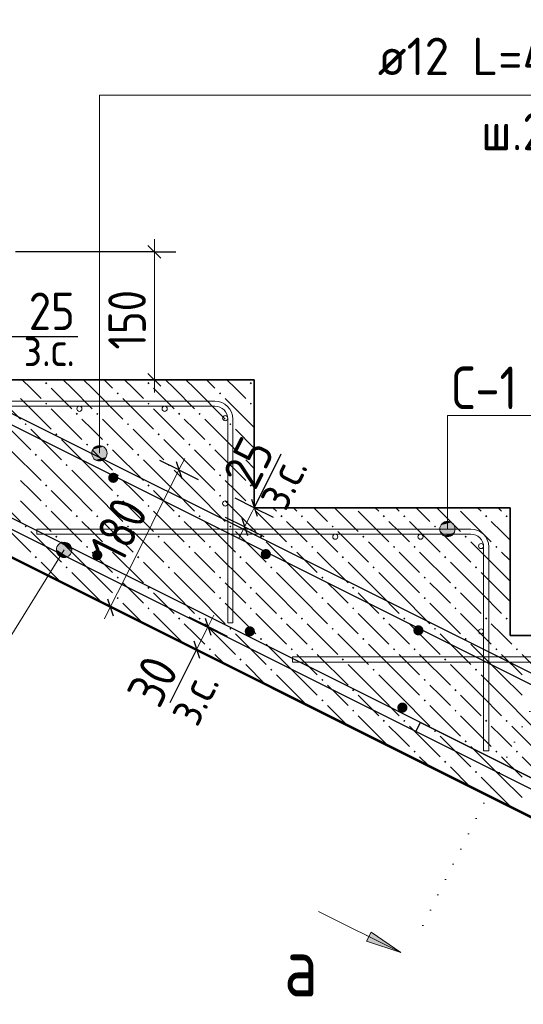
# Model space of a CAD drawing. Header units: millimetres. Extents: x 0 to 21000, y -5 to 14850.
# Tile 15 of 23: x 11005 to 12482, y 9423 to 12309. Entities that reach past the tile are written whole.
import ezdxf

# ---------------------------------------------------------------- set-up
doc = ezdxf.new("R2010")
doc.units = ezdxf.units.MM
doc.linetypes.add('______9', pattern=[50, 0, -50])
doc.layers.add('ЖБ Лестница', color=7, linetype='Continuous', lineweight=25, true_color=0xe0e0ff)
for name, color, linetype, lineweight in [('Лестница', 7, 'Continuous', 25), ('Обрамление проемов стержнями', 7, 'Continuous', 25), ('Общий01', 7, 'Continuous', 13), ('Позиционная метка линия выноска', 7, 'Continuous', 13), ('Размерная линия_ общее', 7, 'Continuous', 13), ('Текст_ общее', 7, 'Continuous', 25), ('Фоновоя арматура Х1', 7, 'Continuous', 25)]:
    doc.layers.add(name, color=color, linetype=linetype, lineweight=lineweight)
doc.layers.add('Размерная выноска', color=7, linetype='Continuous')
doc.styles.add('ISOCPEUR', font='txt')

msp = doc.modelspace()

# ---------------------------------------------------------------- hatches: boundary and pattern name
at = {"layer": 'ЖБ Лестница', "linetype": 'Continuous', "lineweight": 18, "transparency": 33554687}
for points in [[(11079.7, 11243.4), (11082.9, 11246.7), (11086.2, 11243.4), (11082.9, 11240.2)], [(11379.7, 11243.4), (11382.9, 11246.7), (11386.2, 11243.4), (11382.9, 11240.2)], [(11679.7, 11243.4), (11682.9, 11246.7), (11686.2, 11243.4), (11682.9, 11240.2)], [(11289.7, 11213.4), (11292.9, 11216.7), (11296.2, 11213.4), (11292.9, 11210.2)], [(11589.7, 11213.4), (11592.9, 11216.7), (11596.2, 11213.4), (11592.9, 11210.2)], [(11079.7, 11183.4), (11082.9, 11186.7), (11086.2, 11183.4), (11082.9, 11180.2)], [(11379.7, 11183.4), (11382.9, 11186.7), (11386.2, 11183.4), (11382.9, 11180.2)], [(11679.7, 11183.4), (11682.9, 11186.7), (11686.2, 11183.4), (11682.9, 11180.2)], [(11169.7, 11153.4), (11172.9, 11156.7), (11176.2, 11153.4), (11172.9, 11150.2)], [(11229.7, 11153.4), (11232.9, 11156.7), (11236.2, 11153.4), (11232.9, 11150.2)], [(11469.7, 11153.4), (11472.9, 11156.7), (11476.2, 11153.4), (11472.9, 11150.2)], [(11529.7, 11153.4), (11532.9, 11156.7), (11536.2, 11153.4), (11532.9, 11150.2)], [(11019.7, 11123.4), (11022.9, 11126.7), (11026.2, 11123.4), (11022.9, 11120.2)], [(11319.7, 11123.4), (11322.9, 11126.7), (11326.2, 11123.4), (11322.9, 11120.2)], [(11619.7, 11123.4), (11622.9, 11126.7), (11626.2, 11123.4), (11622.9, 11120.2)], [(11109.7, 11093.4), (11112.9, 11096.7), (11116.2, 11093.4), (11112.9, 11090.2)], [(11409.7, 11093.4), (11412.9, 11096.7), (11416.2, 11093.4), (11412.9, 11090.2)], [(11199.7, 11063.4), (11202.9, 11066.7), (11206.2, 11063.4), (11202.9, 11060.2)], [(11259.7, 11063.4), (11262.9, 11066.7), (11266.2, 11063.4), (11262.9, 11060.2)], [(11499.7, 11063.4), (11502.9, 11066.7), (11506.2, 11063.4), (11502.9, 11060.2)], [(11559.7, 11063.4), (11562.9, 11066.7), (11566.2, 11063.4), (11562.9, 11060.2)], [(11049.7, 11033.4), (11052.9, 11036.7), (11056.2, 11033.4), (11052.9, 11030.2)], [(11349.7, 11033.4), (11352.9, 11036.7), (11356.2, 11033.4), (11352.9, 11030.2)], [(11649.7, 11033.4), (11652.9, 11036.7), (11656.2, 11033.4), (11652.9, 11030.2)], [(11139.7, 11003.4), (11142.9, 11006.7), (11146.2, 11003.4), (11142.9, 11000.2)], [(11439.7, 11003.4), (11442.9, 11006.7), (11446.2, 11003.4), (11442.9, 11000.2)], [(11289.7, 10973.4), (11292.9, 10976.7), (11296.2, 10973.4), (11292.9, 10970.2)], [(11589.7, 10973.4), (11592.9, 10976.7), (11596.2, 10973.4), (11592.9, 10970.2)], [(11079.7, 10943.4), (11082.9, 10946.7), (11086.2, 10943.4), (11082.9, 10940.2)], [(11379.7, 10943.4), (11382.9, 10946.7), (11386.2, 10943.4), (11382.9, 10940.2)], [(11679.7, 10943.4), (11682.9, 10946.7), (11686.2, 10943.4), (11682.9, 10940.2)], [(11289.7, 10913.4), (11292.9, 10916.7), (11296.2, 10913.4), (11292.9, 10910.2)], [(11589.7, 10913.4), (11592.9, 10916.7), (11596.2, 10913.4), (11592.9, 10910.2)], [(11079.7, 10883.4), (11082.9, 10886.7), (11086.2, 10883.4), (11082.9, 10880.2)], [(11379.7, 10883.4), (11382.9, 10886.7), (11386.2, 10883.4), (11382.9, 10880.2)], [(11679.7, 10883.4), (11682.9, 10886.7), (11686.2, 10883.4), (11682.9, 10880.2)], [(11169.7, 10853.4), (11172.9, 10856.7), (11176.2, 10853.4), (11172.9, 10850.2)], [(11229.7, 10853.4), (11232.9, 10856.7), (11236.2, 10853.4), (11232.9, 10850.2)], [(11469.7, 10853.4), (11472.9, 10856.7), (11476.2, 10853.4), (11472.9, 10850.2)], [(11529.7, 10853.4), (11532.9, 10856.7), (11536.2, 10853.4), (11532.9, 10850.2)], [(11769.7, 10853.4), (11772.9, 10856.7), (11776.2, 10853.4), (11772.9, 10850.2)], [(11829.7, 10853.4), (11832.9, 10856.7), (11836.2, 10853.4), (11832.9, 10850.2)], [(12069.7, 10853.4), (12072.9, 10856.7), (12076.2, 10853.4), (12072.9, 10850.2)], [(12129.7, 10853.4), (12132.9, 10856.7), (12136.2, 10853.4), (12132.9, 10850.2)], [(12369.7, 10853.4), (12372.9, 10856.7), (12376.2, 10853.4), (12372.9, 10850.2)], [(12429.7, 10853.4), (12432.9, 10856.7), (12436.2, 10853.4), (12432.9, 10850.2)], [(11019.7, 10823.4), (11022.9, 10826.7), (11026.2, 10823.4), (11022.9, 10820.2)], [(11319.7, 10823.4), (11322.9, 10826.7), (11326.2, 10823.4), (11322.9, 10820.2)], [(11619.7, 10823.4), (11622.9, 10826.7), (11626.2, 10823.4), (11622.9, 10820.2)], [(11919.7, 10823.4), (11922.9, 10826.7), (11926.2, 10823.4), (11922.9, 10820.2)], [(12219.7, 10823.4), (12222.9, 10826.7), (12226.2, 10823.4), (12222.9, 10820.2)], [(11109.7, 10793.4), (11112.9, 10796.7), (11116.2, 10793.4), (11112.9, 10790.2)], [(11409.7, 10793.4), (11412.9, 10796.7), (11416.2, 10793.4), (11412.9, 10790.2)], [(11709.7, 10793.4), (11712.9, 10796.7), (11716.2, 10793.4), (11712.9, 10790.2)], [(12009.7, 10793.4), (12012.9, 10796.7), (12016.2, 10793.4), (12012.9, 10790.2)], [(12309.7, 10793.4), (12312.9, 10796.7), (12316.2, 10793.4), (12312.9, 10790.2)], [(11199.7, 10763.4), (11202.9, 10766.7), (11206.2, 10763.4), (11202.9, 10760.2)], [(11259.7, 10763.4), (11262.9, 10766.7), (11266.2, 10763.4), (11262.9, 10760.2)], [(11499.7, 10763.4), (11502.9, 10766.7), (11506.2, 10763.4), (11502.9, 10760.2)], [(11559.7, 10763.4), (11562.9, 10766.7), (11566.2, 10763.4), (11562.9, 10760.2)], [(11799.7, 10763.4), (11802.9, 10766.7), (11806.2, 10763.4), (11802.9, 10760.2)], [(11859.7, 10763.4), (11862.9, 10766.7), (11866.2, 10763.4), (11862.9, 10760.2)], [(12099.7, 10763.4), (12102.9, 10766.7), (12106.2, 10763.4), (12102.9, 10760.2)], [(12159.7, 10763.4), (12162.9, 10766.7), (12166.2, 10763.4), (12162.9, 10760.2)], [(12399.7, 10763.4), (12402.9, 10766.7), (12406.2, 10763.4), (12402.9, 10760.2)], [(11049.7, 10733.4), (11052.9, 10736.7), (11056.2, 10733.4), (11052.9, 10730.2)], [(11349.7, 10733.4), (11352.9, 10736.7), (11356.2, 10733.4), (11352.9, 10730.2)], [(11649.7, 10733.4), (11652.9, 10736.7), (11656.2, 10733.4), (11652.9, 10730.2)], [(11949.7, 10733.4), (11952.9, 10736.7), (11956.2, 10733.4), (11952.9, 10730.2)], [(12249.7, 10733.4), (12252.9, 10736.7), (12256.2, 10733.4), (12252.9, 10730.2)], [(11139.7, 10703.4), (11142.9, 10706.7), (11146.2, 10703.4), (11142.9, 10700.2)], [(11439.7, 10703.4), (11442.9, 10706.7), (11446.2, 10703.4), (11442.9, 10700.2)], [(11739.7, 10703.4), (11742.9, 10706.7), (11746.2, 10703.4), (11742.9, 10700.2)], [(12039.7, 10703.4), (12042.9, 10706.7), (12046.2, 10703.4), (12042.9, 10700.2)], [(12339.7, 10703.4), (12342.9, 10706.7), (12346.2, 10703.4), (12342.9, 10700.2)], [(11289.7, 10673.4), (11292.9, 10676.7), (11296.2, 10673.4), (11292.9, 10670.2)], [(11589.7, 10673.4), (11592.9, 10676.7), (11596.2, 10673.4), (11592.9, 10670.2)], [(11889.7, 10673.4), (11892.9, 10676.7), (11896.2, 10673.4), (11892.9, 10670.2)], [(12189.7, 10673.4), (12192.9, 10676.7), (12196.2, 10673.4), (12192.9, 10670.2)], [(11379.7, 10643.4), (11382.9, 10646.7), (11386.2, 10643.4), (11382.9, 10640.2)], [(11679.7, 10643.4), (11682.9, 10646.7), (11686.2, 10643.4), (11682.9, 10640.2)], [(11979.7, 10643.4), (11982.9, 10646.7), (11986.2, 10643.4), (11982.9, 10640.2)], [(12279.7, 10643.4), (12282.9, 10646.7), (12286.2, 10643.4), (12282.9, 10640.2)], [(11289.7, 10613.4), (11292.9, 10616.7), (11296.2, 10613.4), (11292.9, 10610.2)], [(11589.7, 10613.4), (11592.9, 10616.7), (11596.2, 10613.4), (11592.9, 10610.2)], [(11889.7, 10613.4), (11892.9, 10616.7), (11896.2, 10613.4), (11892.9, 10610.2)], [(12189.7, 10613.4), (12192.9, 10616.7), (12196.2, 10613.4), (12192.9, 10610.2)], [(11379.7, 10583.4), (11382.9, 10586.7), (11386.2, 10583.4), (11382.9, 10580.2)], [(11679.7, 10583.4), (11682.9, 10586.7), (11686.2, 10583.4), (11682.9, 10580.2)], [(11979.7, 10583.4), (11982.9, 10586.7), (11986.2, 10583.4), (11982.9, 10580.2)], [(12279.7, 10583.4), (12282.9, 10586.7), (12286.2, 10583.4), (12282.9, 10580.2)], [(11469.7, 10553.4), (11472.9, 10556.7), (11476.2, 10553.4), (11472.9, 10550.2)], [(11529.7, 10553.4), (11532.9, 10556.7), (11536.2, 10553.4), (11532.9, 10550.2)], [(11769.7, 10553.4), (11772.9, 10556.7), (11776.2, 10553.4), (11772.9, 10550.2)], [(11829.7, 10553.4), (11832.9, 10556.7), (11836.2, 10553.4), (11832.9, 10550.2)], [(12069.7, 10553.4), (12072.9, 10556.7), (12076.2, 10553.4), (12072.9, 10550.2)], [(12129.7, 10553.4), (12132.9, 10556.7), (12136.2, 10553.4), (12132.9, 10550.2)], [(12369.7, 10553.4), (12372.9, 10556.7), (12376.2, 10553.4), (12372.9, 10550.2)], [(12429.7, 10553.4), (12432.9, 10556.7), (12436.2, 10553.4), (12432.9, 10550.2)], [(11619.7, 10523.4), (11622.9, 10526.7), (11626.2, 10523.4), (11622.9, 10520.2)], [(11919.7, 10523.4), (11922.9, 10526.7), (11926.2, 10523.4), (11922.9, 10520.2)], [(12219.7, 10523.4), (12222.9, 10526.7), (12226.2, 10523.4), (12222.9, 10520.2)], [(11709.7, 10493.4), (11712.9, 10496.7), (11716.2, 10493.4), (11712.9, 10490.2)], [(12009.7, 10493.4), (12012.9, 10496.7), (12016.2, 10493.4), (12012.9, 10490.2)], [(12309.7, 10493.4), (12312.9, 10496.7), (12316.2, 10493.4), (12312.9, 10490.2)], [(11559.7, 10463.4), (11562.9, 10466.7), (11566.2, 10463.4), (11562.9, 10460.2)], [(11799.7, 10463.4), (11802.9, 10466.7), (11806.2, 10463.4), (11802.9, 10460.2)], [(11859.7, 10463.4), (11862.9, 10466.7), (11866.2, 10463.4), (11862.9, 10460.2)], [(12099.7, 10463.4), (12102.9, 10466.7), (12106.2, 10463.4), (12102.9, 10460.2)], [(12159.7, 10463.4), (12162.9, 10466.7), (12166.2, 10463.4), (12162.9, 10460.2)], [(12399.7, 10463.4), (12402.9, 10466.7), (12406.2, 10463.4), (12402.9, 10460.2)], [(12459.7, 10463.4), (12462.9, 10466.7), (12466.2, 10463.4), (12462.9, 10460.2)], [(11649.7, 10433.4), (11652.9, 10436.7), (11656.2, 10433.4), (11652.9, 10430.2)], [(11949.7, 10433.4), (11952.9, 10436.7), (11956.2, 10433.4), (11952.9, 10430.2)], [(12249.7, 10433.4), (12252.9, 10436.7), (12256.2, 10433.4), (12252.9, 10430.2)], [(11739.7, 10403.4), (11742.9, 10406.7), (11746.2, 10403.4), (11742.9, 10400.2)], [(12039.7, 10403.4), (12042.9, 10406.7), (12046.2, 10403.4), (12042.9, 10400.2)], [(12339.7, 10403.4), (12342.9, 10406.7), (12346.2, 10403.4), (12342.9, 10400.2)], [(11889.7, 10373.4), (11892.9, 10376.7), (11896.2, 10373.4), (11892.9, 10370.2)], [(12189.7, 10373.4), (12192.9, 10376.7), (12196.2, 10373.4), (12192.9, 10370.2)], [(11979.7, 10343.4), (11982.9, 10346.7), (11986.2, 10343.4), (11982.9, 10340.2)], [(12279.7, 10343.4), (12282.9, 10346.7), (12286.2, 10343.4), (12282.9, 10340.2)], [(11889.7, 10313.4), (11892.9, 10316.7), (11896.2, 10313.4), (11892.9, 10310.2)], [(12189.7, 10313.4), (12192.9, 10316.7), (12196.2, 10313.4), (12192.9, 10310.2)], [(11979.7, 10283.4), (11982.9, 10286.7), (11986.2, 10283.4), (11982.9, 10280.2)], [(12279.7, 10283.4), (12282.9, 10286.7), (12286.2, 10283.4), (12282.9, 10280.2)], [(12069.7, 10253.4), (12072.9, 10256.7), (12076.2, 10253.4), (12072.9, 10250.2)], [(12129.7, 10253.4), (12132.9, 10256.7), (12136.2, 10253.4), (12132.9, 10250.2)], [(12369.7, 10253.4), (12372.9, 10256.7), (12376.2, 10253.4), (12372.9, 10250.2)], [(12429.7, 10253.4), (12432.9, 10256.7), (12436.2, 10253.4), (12432.9, 10250.2)], [(12219.7, 10223.4), (12222.9, 10226.7), (12226.2, 10223.4), (12222.9, 10220.2)], [(12309.7, 10193.4), (12312.9, 10196.7), (12316.2, 10193.4), (12312.9, 10190.2)], [(12159.7, 10163.4), (12162.9, 10166.7), (12166.2, 10163.4), (12162.9, 10160.2)], [(12399.7, 10163.4), (12402.9, 10166.7), (12406.2, 10163.4), (12402.9, 10160.2)], [(12459.7, 10163.4), (12462.9, 10166.7), (12466.2, 10163.4), (12462.9, 10160.2)], [(12249.7, 10133.4), (12252.9, 10136.7), (12256.2, 10133.4), (12252.9, 10130.2)], [(12339.7, 10103.4), (12342.9, 10106.7), (12346.2, 10103.4), (12342.9, 10100.2)]]:
    msp.add_hatch(color=7, dxfattribs=at).paths.add_polyline_path(points, flags=16)
at = {"layer": 'Общий01', "linetype": 'Continuous', "lineweight": 13, "transparency": 33554687}
msp.add_hatch(color=7, dxfattribs=at).paths.add_polyline_path([(12035.6, 9634.4), (12122.8, 9574), (12022.2, 9607.5)], flags=16)
at = {"layer": 'Позиционная метка линия выноска', "linetype": 'Continuous', "lineweight": 13, "transparency": 33554687}
for points in [[(11250.3, 11057.2), (11227.9, 11057.2), (11219.8, 11049.1)], [(11250.3, 11057.2), (11219.8, 11049.1), (11258.4, 11049.1)], [(11227.9, 11057.2), (11250.3, 11057.2), (11239.1, 11060.4)], [(11258.4, 11049.1), (11219.8, 11049.1), (11216.6, 11037.9)], [(11258.4, 11049.1), (11216.6, 11037.9), (11261.6, 11037.9)], [(11261.6, 11037.9), (11216.6, 11037.9), (11219.8, 11026.6)], [(11261.6, 11037.9), (11219.8, 11026.6), (11258.4, 11026.6)], [(11258.4, 11026.6), (11219.8, 11026.6), (11227.9, 11018.5)], [(11258.4, 11026.6), (11227.9, 11018.5), (11250.3, 11018.5)], [(11250.3, 11018.5), (11227.9, 11018.5), (11239.1, 11015.4)], [(12278.6, 10827.2), (12239.9, 10827.2), (12236.8, 10815.9)], [(12278.6, 10827.2), (12236.8, 10815.9), (12281.8, 10815.9)], [(12270.5, 10835.3), (12248, 10835.3), (12239.9, 10827.2)], [(12270.5, 10835.3), (12239.9, 10827.2), (12278.6, 10827.2)], [(12248, 10835.3), (12270.5, 10835.3), (12259.3, 10838.4)], [(12281.8, 10815.9), (12236.8, 10815.9), (12239.9, 10804.7)], [(12281.8, 10815.9), (12239.9, 10804.7), (12278.6, 10804.7)], [(12278.6, 10804.7), (12239.9, 10804.7), (12248, 10796.6)], [(12278.6, 10804.7), (12248, 10796.6), (12270.5, 10796.6)], [(12270.5, 10796.6), (12248, 10796.6), (12259.3, 10793.4)], [(11116.3, 10766.6), (11157.8, 10754.2), (11124.9, 10774.5)], [(11124.9, 10774.5), (11155.2, 10765.3), (11136.1, 10777.2)], [(11124.9, 10774.5), (11157.8, 10754.2), (11155.2, 10765.3)], [(11136.1, 10777.2), (11155.2, 10765.3), (11147.3, 10773.9)], [(11113.1, 10755.4), (11154.6, 10742.9), (11116.3, 10766.6)], [(11115.7, 10744.3), (11146, 10735), (11113.1, 10755.4)], [(11113.1, 10755.4), (11146, 10735), (11154.6, 10742.9)], [(11134.8, 10732.4), (11115.7, 10744.3), (11123.6, 10735.7)], [(11115.7, 10744.3), (11134.8, 10732.4), (11146, 10735)], [(11116.3, 10766.6), (11154.6, 10742.9), (11157.8, 10754.2)]]:
    msp.add_hatch(color=7, dxfattribs=at).paths.add_polyline_path(points)
at = {"layer": 'Фоновоя арматура Х1', "linetype": 'Continuous', "lineweight": 35, "transparency": 33554687}
for points in [[(11294.8, 10966.1), (11293.6, 10971.8), (11290.4, 10976.7), (11285.5, 10979.9), (11279.8, 10981.1), (11274, 10979.9), (11269.2, 10976.7), (11265.9, 10971.8), (11264.8, 10966.1), (11265.9, 10960.3), (11269.2, 10955.5), (11274, 10952.2), (11279.8, 10951.1), (11285.5, 10952.2), (11290.4, 10955.5), (11293.6, 10960.3)], [(11247.8, 10739.5), (11246.7, 10745.3), (11243.4, 10750.1), (11238.6, 10753.4), (11232.8, 10754.5), (11227.1, 10753.4), (11222.2, 10750.1), (11219, 10745.3), (11217.8, 10739.5), (11219, 10733.8), (11222.2, 10728.9), (11227.1, 10725.7), (11232.8, 10724.5), (11238.6, 10725.7), (11243.4, 10728.9), (11246.7, 10733.8)], [(11742, 10742.4), (11740.9, 10748.2), (11737.6, 10753.1), (11732.7, 10756.3), (11727, 10757.4), (11721.3, 10756.3), (11716.4, 10753.1), (11713.1, 10748.2), (11712, 10742.4), (11713.1, 10736.7), (11716.4, 10731.8), (11721.3, 10728.6), (11727, 10727.5), (11732.7, 10728.6), (11737.6, 10731.8), (11740.9, 10736.7)], [(11695, 10515.9), (11693.9, 10521.7), (11690.6, 10526.5), (11685.8, 10529.8), (11680, 10530.9), (11674.3, 10529.8), (11669.4, 10526.5), (11666.2, 10521.7), (11665, 10515.9), (11666.2, 10510.2), (11669.4, 10505.3), (11674.3, 10502.1), (11680, 10500.9), (11685.8, 10502.1), (11690.6, 10505.3), (11693.9, 10510.2)], [(12189.2, 10518.8), (12188.1, 10524.6), (12184.8, 10529.4), (12179.9, 10532.7), (12174.2, 10533.8), (12168.5, 10532.7), (12163.6, 10529.4), (12160.4, 10524.6), (12159.2, 10518.8), (12160.4, 10513.1), (12163.6, 10508.2), (12168.5, 10505), (12174.2, 10503.8), (12179.9, 10505), (12184.8, 10508.2), (12188.1, 10513.1)], [(12142.3, 10292.3), (12141.1, 10298.1), (12137.9, 10302.9), (12133, 10306.2), (12127.3, 10307.3), (12121.5, 10306.2), (12116.7, 10302.9), (12113.4, 10298.1), (12112.3, 10292.3), (12113.4, 10286.6), (12116.7, 10281.7), (12121.5, 10278.5), (12127.3, 10277.3), (12133, 10278.5), (12137.9, 10281.7), (12141.1, 10286.6)]]:
    msp.add_hatch(color=7, dxfattribs=at).paths.add_polyline_path(points)

# ---------------------------------------------------------------- linework, layer by layer
at = {"color": 7, "linetype": 'Continuous', "lineweight": 25, "transparency": 33554687}
for points in [[(7645.6, 12516.4), (13946.4, 9366), (13950.2, 9364.3), (13954.1, 9362.8), (13958, 9361.5), (13962, 9360.5), (13966, 9359.6), (13970, 9359), (13974.1, 9358.6), (13978.3, 9358.4), (19005.4, 9358.4), (19005.4, 9328.4)], [(8283.8, 12504.3), (14581.7, 9355.3), (14585.5, 9353.6), (14589.4, 9352.1), (14593.3, 9350.9), (14597.2, 9349.8), (14601.3, 9349), (14605.3, 9348.4), (14609.4, 9348), (14613.6, 9347.8), (15845.7, 9347.8), (15845.7, 9317.8), (14613, 9317.8), (14607.4, 9318), (14601.7, 9318.6), (14596, 9319.4), (14590.4, 9320.6), (14584.8, 9322.1), (14579.3, 9323.8), (14574, 9325.9), (14568.8, 9328.2), (8270.9, 12477.2)], [(19005.4, 9328.4), (13977.7, 9328.4), (13972.1, 9328.7), (13966.4, 9329.2), (13960.7, 9330.1), (13955.1, 9331.2), (13949.5, 9332.7), (13944, 9334.5), (13938.7, 9336.6), (13933.5, 9338.9), (7632.7, 12489.3)]]:
    msp.add_lwpolyline(points, dxfattribs=at)
at = {"color": 38, "linetype": 'Continuous', "lineweight": 25, "true_color": 0x5f1e0f, "transparency": 33554687}
msp.add_lwpolyline([(19005.4, 9660.9), (13312.7, 9660.9), (13307.1, 9661.2), (13301.4, 9661.7), (13295.7, 9662.6), (13290.1, 9663.7), (13284.5, 9665.2), (13279, 9667), (13273.7, 9669.1), (13268.5, 9671.4), (12166.9, 10222.2), (12180.3, 10249), (13281.4, 9698.5), (13285.2, 9696.8), (13289.1, 9695.3), (13293, 9694), (13297, 9693), (13301, 9692.1), (13305, 9691.5), (13309.1, 9691.1), (13313.3, 9690.9), (19005.4, 9690.9), (19005.4, 9660.9)], dxfattribs=at)
at = {"layer": 'ЖБ Лестница', "color": 7, "linetype": 'Continuous', "lineweight": 35, "transparency": 33554687}
for p, q in [((8192.9, 12128.4), (13942.9, 9253.4)), ((11692.9, 11253.4), (10942.9, 11253.4)), ((11692.9, 10878.4), (11692.9, 11253.4)), ((12442.9, 10878.4), (11692.9, 10878.4)), ((12442.9, 10503.4), (12442.9, 10878.4)), ((13192.9, 10503.4), (12442.9, 10503.4))]:
    msp.add_line(p, q, dxfattribs=at)
at = {"layer": 'ЖБ Лестница', "color": 9, "linetype": 'Continuous', "lineweight": 18, "true_color": 0xc7c7c7, "transparency": 33554687}
for p, q in [((11037.9, 11228.4), (11012.9, 11253.4)), ((11157.9, 11228.4), (11132.9, 11253.4)), ((11192.9, 11253.4), (11217.9, 11228.4)), ((11252.9, 11253.4), (11277.9, 11228.4)), ((11337.9, 11228.4), (11312.9, 11253.4)), ((11457.9, 11228.4), (11432.9, 11253.4)), ((11492.9, 11253.4), (11517.9, 11228.4)), ((11552.9, 11253.4), (11577.9, 11228.4)), ((11637.9, 11228.4), (11612.9, 11253.4)), ((10917.9, 11228.4), (11007.9, 11138.4)), ((11067.9, 11198.4), (11037.9, 11228.4)), ((11097.9, 11228.4), (11157.9, 11168.4)), ((11157.9, 11228.4), (11217.9, 11168.4)), ((11217.9, 11228.4), (11307.9, 11138.4)), ((11367.9, 11198.4), (11337.9, 11228.4)), ((11397.9, 11228.4), (11457.9, 11168.4)), ((11457.9, 11228.4), (11517.9, 11168.4)), ((11517.9, 11228.4), (11607.9, 11138.4)), ((11667.9, 11198.4), (11637.9, 11228.4)), ((11007.9, 11198.4), (11097.9, 11108.4)), ((11307.9, 11198.4), (11397.9, 11108.4)), ((11607.9, 11198.4), (11692.9, 11113.4)), ((11097.9, 11168.4), (11187.9, 11078.4)), ((11397.9, 11168.4), (11487.9, 11078.4)), ((10947.9, 11138.4), (11037.9, 11048.4)), ((11217.9, 11108.4), (11187.9, 11138.4)), ((11247.9, 11138.4), (11337.9, 11048.4)), ((11517.9, 11108.4), (11487.9, 11138.4)), ((11547.9, 11138.4), (11637.9, 11048.4)), ((11037.9, 11108.4), (11127.9, 11018.4)), ((11247.9, 11078.4), (11217.9, 11108.4)), ((11337.9, 11108.4), (11427.9, 11018.4)), ((11547.9, 11078.4), (11517.9, 11108.4)), ((11637.9, 11108.4), (11692.9, 11053.4)), ((11217.9, 10988.4), (11127.9, 11078.4)), ((11517.9, 10988.4), (11427.9, 11078.4)), ((10977.9, 11048.4), (11067.9, 10958.4)), ((11217.9, 11048.4), (11277.9, 10988.4)), ((11277.9, 11048.4), (11367.9, 10958.4)), ((11517.9, 11048.4), (11577.9, 10988.4)), ((11577.9, 11048.4), (11667.9, 10958.4)), ((11157.9, 10928.4), (11067.9, 11018.4)), ((11457.9, 10928.4), (11367.9, 11018.4)), ((11692.9, 10993.4), (11667.9, 11018.4)), ((11157.9, 10988.4), (11217.9, 10928.4)), ((11217.9, 10988.4), (11277.9, 10928.4)), ((11457.9, 10988.4), (11517.9, 10928.4)), ((11517.9, 10988.4), (11577.9, 10928.4)), ((11037.9, 10928.4), (11007.9, 10958.4)), ((11337.9, 10928.4), (11307.9, 10958.4)), ((11637.9, 10928.4), (11607.9, 10958.4)), ((10917.9, 10928.4), (11007.9, 10838.4)), ((11067.9, 10898.4), (11037.9, 10928.4)), ((11097.9, 10928.4), (11157.9, 10868.4)), ((11157.9, 10928.4), (11217.9, 10868.4)), ((11217.9, 10928.4), (11307.9, 10838.4)), ((11367.9, 10898.4), (11337.9, 10928.4)), ((11397.9, 10928.4), (11457.9, 10868.4)), ((11457.9, 10928.4), (11517.9, 10868.4)), ((11517.9, 10928.4), (11607.9, 10838.4)), ((11667.9, 10898.4), (11637.9, 10928.4)), ((11007.9, 10898.4), (11097.9, 10808.4)), ((11307.9, 10898.4), (11397.9, 10808.4)), ((11607.9, 10898.4), (11697.9, 10808.4)), ((11097.9, 10868.4), (11187.9, 10778.4)), ((11397.9, 10868.4), (11487.9, 10778.4)), ((11697.9, 10868.4), (11787.9, 10778.4)), ((11747.9, 10878.4), (11757.9, 10868.4)), ((11807.9, 10878.4), (11817.9, 10868.4)), ((11867.9, 10878.4), (11907.9, 10838.4)), ((11927.9, 10878.4), (11997.9, 10808.4)), ((11997.9, 10868.4), (12087.9, 10778.4)), ((12047.9, 10878.4), (12057.9, 10868.4)), ((12107.9, 10878.4), (12117.9, 10868.4)), ((12167.9, 10878.4), (12207.9, 10838.4)), ((12227.9, 10878.4), (12297.9, 10808.4)), ((12297.9, 10868.4), (12387.9, 10778.4)), ((12347.9, 10878.4), (12357.9, 10868.4)), ((12407.9, 10878.4), (12417.9, 10868.4)), ((10947.9, 10838.4), (11037.9, 10748.4)), ((11217.9, 10808.4), (11187.9, 10838.4)), ((11247.9, 10838.4), (11337.9, 10748.4)), ((11517.9, 10808.4), (11487.9, 10838.4)), ((11547.9, 10838.4), (11637.9, 10748.4)), ((11817.9, 10808.4), (11787.9, 10838.4)), ((11847.9, 10838.4), (11937.9, 10748.4)), ((12117.9, 10808.4), (12087.9, 10838.4)), ((12147.9, 10838.4), (12237.9, 10748.4)), ((12417.9, 10808.4), (12387.9, 10838.4)), ((11037.9, 10808.4), (11127.9, 10718.4)), ((11247.9, 10778.4), (11217.9, 10808.4)), ((11337.9, 10808.4), (11427.9, 10718.4)), ((11547.9, 10778.4), (11517.9, 10808.4)), ((11637.9, 10808.4), (11727.9, 10718.4)), ((11847.9, 10778.4), (11817.9, 10808.4)), ((11937.9, 10808.4), (12027.9, 10718.4)), ((12147.9, 10778.4), (12117.9, 10808.4)), ((12237.9, 10808.4), (12327.9, 10718.4)), ((12442.9, 10783.4), (12417.9, 10808.4)), ((11217.9, 10688.4), (11127.9, 10778.4)), ((11517.9, 10688.4), (11427.9, 10778.4)), ((11817.9, 10688.4), (11727.9, 10778.4)), ((12117.9, 10688.4), (12027.9, 10778.4)), ((12417.9, 10688.4), (12327.9, 10778.4)), ((11217.9, 10748.4), (11277.9, 10688.4)), ((11277.9, 10748.4), (11367.9, 10658.4)), ((11517.9, 10748.4), (11577.9, 10688.4)), ((11577.9, 10748.4), (11667.9, 10658.4)), ((11817.9, 10748.4), (11877.9, 10688.4)), ((11877.9, 10748.4), (11967.9, 10658.4)), ((12117.9, 10748.4), (12177.9, 10688.4)), ((12177.9, 10748.4), (12267.9, 10658.4)), ((12417.9, 10748.4), (12442.9, 10723.4)), ((11122.9, 10663.4), (11067.9, 10718.4)), ((11457.9, 10628.4), (11367.9, 10718.4)), ((11757.9, 10628.4), (11667.9, 10718.4)), ((12057.9, 10628.4), (11967.9, 10718.4)), ((12357.9, 10628.4), (12267.9, 10718.4)), ((11157.9, 10688.4), (11217.9, 10628.4)), ((11217.9, 10688.4), (11277.9, 10628.4)), ((11457.9, 10688.4), (11517.9, 10628.4)), ((11517.9, 10688.4), (11577.9, 10628.4)), ((11757.9, 10688.4), (11817.9, 10628.4)), ((11817.9, 10688.4), (11877.9, 10628.4)), ((12057.9, 10688.4), (12117.9, 10628.4)), ((12117.9, 10688.4), (12177.9, 10628.4)), ((12357.9, 10688.4), (12417.9, 10628.4)), ((12417.9, 10688.4), (12442.9, 10663.4)), ((11337.9, 10628.4), (11307.9, 10658.4)), ((11637.9, 10628.4), (11607.9, 10658.4)), ((11937.9, 10628.4), (11907.9, 10658.4)), ((12237.9, 10628.4), (12207.9, 10658.4)), ((11217.9, 10628.4), (11242.9, 10603.4)), ((11367.9, 10598.4), (11337.9, 10628.4)), ((11397.9, 10628.4), (11457.9, 10568.4)), ((11457.9, 10628.4), (11517.9, 10568.4)), ((11517.9, 10628.4), (11607.9, 10538.4)), ((11667.9, 10598.4), (11637.9, 10628.4)), ((11697.9, 10628.4), (11757.9, 10568.4)), ((11757.9, 10628.4), (11817.9, 10568.4)), ((11817.9, 10628.4), (11907.9, 10538.4)), ((11967.9, 10598.4), (11937.9, 10628.4)), ((11997.9, 10628.4), (12057.9, 10568.4)), ((12057.9, 10628.4), (12117.9, 10568.4)), ((12117.9, 10628.4), (12207.9, 10538.4)), ((12267.9, 10598.4), (12237.9, 10628.4)), ((12297.9, 10628.4), (12357.9, 10568.4)), ((12357.9, 10628.4), (12417.9, 10568.4)), ((12417.9, 10628.4), (12442.9, 10603.4)), ((11307.9, 10598.4), (11362.9, 10543.4)), ((11607.9, 10598.4), (11697.9, 10508.4)), ((11907.9, 10598.4), (11997.9, 10508.4)), ((12207.9, 10598.4), (12297.9, 10508.4)), ((11397.9, 10568.4), (11482.9, 10483.4)), ((11697.9, 10568.4), (11787.9, 10478.4)), ((11997.9, 10568.4), (12087.9, 10478.4)), ((12297.9, 10568.4), (12387.9, 10478.4)), ((11517.9, 10508.4), (11487.9, 10538.4)), ((11547.9, 10538.4), (11637.9, 10448.4)), ((11817.9, 10508.4), (11787.9, 10538.4)), ((11847.9, 10538.4), (11937.9, 10448.4)), ((12117.9, 10508.4), (12087.9, 10538.4)), ((12147.9, 10538.4), (12237.9, 10448.4)), ((12417.9, 10508.4), (12387.9, 10538.4)), ((11547.9, 10478.4), (11517.9, 10508.4)), ((11637.9, 10508.4), (11727.9, 10418.4)), ((11847.9, 10478.4), (11817.9, 10508.4)), ((11937.9, 10508.4), (12027.9, 10418.4)), ((12147.9, 10478.4), (12117.9, 10508.4)), ((12237.9, 10508.4), (12327.9, 10418.4)), ((12447.9, 10478.4), (12417.9, 10508.4)), ((11817.9, 10388.4), (11727.9, 10478.4)), ((12117.9, 10388.4), (12027.9, 10478.4)), ((12417.9, 10388.4), (12327.9, 10478.4)), ((11577.9, 10448.4), (11602.9, 10423.4)), ((11817.9, 10448.4), (11877.9, 10388.4)), ((11877.9, 10448.4), (11967.9, 10358.4)), ((12117.9, 10448.4), (12177.9, 10388.4)), ((12177.9, 10448.4), (12267.9, 10358.4)), ((12417.9, 10448.4), (12477.9, 10388.4)), ((12477.9, 10448.4), (12567.9, 10358.4)), ((11722.9, 10363.4), (11667.9, 10418.4)), ((12057.9, 10328.4), (11967.9, 10418.4)), ((12357.9, 10328.4), (12267.9, 10418.4)), ((11757.9, 10388.4), (11817.9, 10328.4)), ((11817.9, 10388.4), (11877.9, 10328.4)), ((12057.9, 10388.4), (12117.9, 10328.4)), ((12117.9, 10388.4), (12177.9, 10328.4)), ((12357.9, 10388.4), (12417.9, 10328.4)), ((12417.9, 10388.4), (12477.9, 10328.4)), ((11937.9, 10328.4), (11907.9, 10358.4)), ((12237.9, 10328.4), (12207.9, 10358.4)), ((11817.9, 10328.4), (11842.9, 10303.4)), ((11967.9, 10298.4), (11937.9, 10328.4)), ((11997.9, 10328.4), (12057.9, 10268.4)), ((12057.9, 10328.4), (12117.9, 10268.4)), ((12117.9, 10328.4), (12207.9, 10238.4)), ((12267.9, 10298.4), (12237.9, 10328.4)), ((12297.9, 10328.4), (12357.9, 10268.4)), ((12357.9, 10328.4), (12417.9, 10268.4)), ((12417.9, 10328.4), (12507.9, 10238.4)), ((11907.9, 10298.4), (11962.9, 10243.4)), ((12207.9, 10298.4), (12297.9, 10208.4)), ((11997.9, 10268.4), (12082.9, 10183.4)), ((12297.9, 10268.4), (12387.9, 10178.4)), ((12117.9, 10208.4), (12087.9, 10238.4)), ((12147.9, 10238.4), (12237.9, 10148.4)), ((12417.9, 10208.4), (12387.9, 10238.4)), ((12447.9, 10238.4), (12537.9, 10148.4)), ((12147.9, 10178.4), (12117.9, 10208.4)), ((12237.9, 10208.4), (12327.9, 10118.4)), ((12447.9, 10178.4), (12417.9, 10208.4)), ((12417.9, 10088.4), (12327.9, 10178.4)), ((12177.9, 10148.4), (12202.9, 10123.4)), ((12417.9, 10148.4), (12477.9, 10088.4)), ((12477.9, 10148.4), (12567.9, 10058.4)), ((12322.9, 10063.4), (12267.9, 10118.4)), ((12357.9, 10088.4), (12417.9, 10028.4)), ((12417.9, 10088.4), (12477.9, 10028.4)), ((12417.9, 10028.4), (12442.9, 10003.4))]:
    msp.add_line(p, q, dxfattribs=at)
at = {"layer": 'Лестница', "color": 7, "linetype": 'Continuous', "lineweight": 25, "transparency": 33554687}
for p, q in [((8186.7, 12128.4), (13936.7, 9253.4)), ((11692.9, 11253.4), (10942.9, 11253.4)), ((11692.9, 10878.4), (11692.9, 11253.4)), ((12442.9, 10878.4), (11692.9, 10878.4)), ((12442.9, 10503.4), (12442.9, 10878.4)), ((13192.9, 10503.4), (12442.9, 10503.4))]:
    msp.add_line(p, q, dxfattribs=at)
at = {"layer": 'Обрамление проемов стержнями', "color": 7, "linetype": 'Continuous', "lineweight": 13, "transparency": 33554687}
for p, q in [((11577.9, 11190.9), (10305.4, 11190.9)), ((11577.9, 11175.9), (10305.4, 11175.9)), ((11615.4, 11138.4), (11615.4, 10540.9)), ((11630.4, 11138.4), (11630.4, 10540.9)), ((11055.4, 10800.9), (11055.4, 10815.9)), ((12327.9, 10815.9), (11055.4, 10815.9)), ((12327.9, 10800.9), (11055.4, 10800.9)), ((12365.4, 10763.4), (12365.4, 10165.9)), ((12380.4, 10763.4), (12380.4, 10165.9)), ((11615.4, 10540.9), (11630.4, 10540.9)), ((11805.4, 10425.9), (11805.4, 10440.9)), ((13077.9, 10440.9), (11805.4, 10440.9)), ((13077.9, 10425.9), (11805.4, 10425.9)), ((12365.4, 10165.9), (12380.4, 10165.9))]:
    msp.add_line(p, q, dxfattribs=at)
at = {"layer": 'Обрамление проемов стержнями', "color": 7, "linetype": 'Continuous', "lineweight": 18, "transparency": 33554687}
for centre in [(11180.4, 11168.4), (11430.4, 11168.4), (11607.9, 11140.9), (11607.9, 10890.9), (11930.4, 10793.4), (12180.4, 10793.4), (12357.9, 10765.9), (12357.9, 10515.9)]:
    msp.add_circle(centre, 7.5, dxfattribs=at)
at = {"layer": 'Обрамление проемов стержнями', "color": 7, "linetype": 'Continuous', "lineweight": 13, "transparency": 33554687}
for centre, radius in [((11577.9, 11138.4), 52.5), ((11577.9, 11138.4), 37.5), ((12327.9, 10763.4), 52.5), ((12327.9, 10763.4), 37.5)]:
    msp.add_arc(centre, radius, 0, 90, dxfattribs=at)
at = {"layer": 'Общий01', "color": 7, "linetype": '______9', "lineweight": 13, "transparency": 33554687}
msp.add_line((12186.8, 9653.7), (12742.6, 10765.3), dxfattribs=at)
at = {"layer": 'Общий01', "color": 7, "linetype": 'Continuous', "lineweight": 13, "transparency": 33554687}
for p, q in [((12122.8, 9574), (11881.3, 9694.7)), ((12022.2, 9607.5), (12035.6, 9634.4)), ((12028.9, 9620.9), (12022.2, 9624.3)), ((12035.6, 9634.4), (12122.8, 9574)), ((12122.8, 9574), (12022.2, 9607.5)), ((12122.8, 9574), (12122.8, 9574)), ((12122.8, 9574), (12122.8, 9574)), ((12122.8, 9574), (12122.8, 9574))]:
    msp.add_line(p, q, dxfattribs=at)
at = {"layer": 'Позиционная метка линия выноска', "color": 7, "linetype": 'Continuous', "lineweight": 13, "transparency": 33554687}
for p, q in [((11239.1, 11060.4), (11239.1, 11060.4)), ((11216.6, 11037.9), (11216.6, 11037.9)), ((11261.6, 11037.9), (11261.6, 11037.9)), ((11239.1, 11015.4), (11239.1, 11015.4)), ((12259.3, 10838.4), (12259.3, 10838.4)), ((12236.8, 10815.9), (12236.8, 10815.9)), ((12281.8, 10815.9), (12281.8, 10815.9)), ((11147.3, 10773.9), (11147.3, 10773.9)), ((12259.3, 10793.4), (12259.3, 10793.4)), ((11116.3, 10766.6), (11116.3, 10766.6)), ((11154.6, 10742.9), (11154.6, 10742.9)), ((11123.6, 10735.7), (11123.6, 10735.7))]:
    msp.add_line(p, q, dxfattribs=at)
for points in [[(13139.1, 12087.9), (11239.1, 12087.9), (11239.1, 11037.9)], [(12509.3, 11148.6), (12259.3, 11148.6), (12259.3, 10815.9)], [(9511, 10110.1), (10736.3, 10110.1), (11135.5, 10754.8)]]:
    msp.add_lwpolyline(points, dxfattribs=at)
for centre in [(11239.1, 11037.9), (12259.3, 10815.9), (11135.5, 10754.8)]:
    msp.add_circle(centre, 22.5, dxfattribs=at)
at = {"layer": 'Размерная выноска', "color": 7, "linetype": 'Continuous', "lineweight": -3, "transparency": 33554687}
for p, q in [((10942.9, 11380.6), (11175.4, 11380.6)), ((11771.2, 11035), (11692.9, 10878.4)), ((11524.2, 10462.8), (11446, 10306.3))]:
    msp.add_line(p, q, dxfattribs=at)
at = {"layer": 'Размерная линия_ общее', "color": 7, "linetype": 'Continuous', "lineweight": 13, "transparency": 33554687}
for p, q in [((11400.2, 11628.4), (11400.2, 11665.9)), ((11400.2, 11253.4), (11400.2, 11215.9)), ((11472.4, 10989), (11489.2, 11022.6)), ((11692.9, 10878.4), (11709.7, 10912)), ((11664.8, 10822.2), (11648, 10788.6)), ((11271.1, 10586.5), (11254.4, 10553)), ((11557.7, 10529.8), (11574.5, 10563.3)), ((11557.7, 10529.8), (11524.2, 10462.8)), ((11524.2, 10462.8), (11507.5, 10429.2))]:
    msp.add_line(p, q, dxfattribs=at)
at = {"layer": 'Размерная линия_ общее', "color": 7, "linetype": 'Continuous', "lineweight": 25, "transparency": 33554687}
for p, q in [((11419, 11609.7), (11381.5, 11647.2)), ((11419, 11234.7), (11381.5, 11272.2)), ((11464, 11014.2), (11480.8, 10963.9)), ((11684.5, 10903.6), (11701.3, 10853.3)), ((11656.4, 10847.3), (11673.2, 10797)), ((11262.8, 10611.7), (11279.5, 10561.4)), ((11549.3, 10554.9), (11566.1, 10504.6)), ((11515.8, 10487.9), (11532.6, 10437.6))]:
    msp.add_line(p, q, dxfattribs=at)
at = {"layer": 'Размерная линия_ общее', "color": 253, "linetype": 'Continuous', "lineweight": -3, "true_color": 0xa0a0a0, "transparency": 33554687}
for p, q in [((11400.2, 11628.4), (10992.9, 11628.4)), ((11400.2, 11628.4), (11337.7, 11628.4)), ((11400.2, 11628.4), (11462.7, 11628.4)), ((11400.2, 11253.4), (10992.9, 11253.4)), ((11400.2, 11253.4), (11337.7, 11253.4)), ((11400.2, 11253.4), (11462.7, 11253.4)), ((11472.4, 10989), (11416.5, 11017)), ((11472.4, 10989), (11528.3, 10961.1)), ((11692.9, 10878.4), (11637, 10906.4)), ((11692.9, 10878.4), (11748.8, 10850.5)), ((11664.8, 10822.2), (11608.9, 10850.1)), ((11664.8, 10822.2), (11720.7, 10794.2)), ((11271.1, 10586.5), (11215.2, 10614.5)), ((11271.1, 10586.5), (11327.1, 10558.6)), ((11557.7, 10529.8), (11501.8, 10557.7)), ((11557.7, 10529.8), (11613.6, 10501.8)), ((11524.2, 10462.8), (11468.3, 10490.7)), ((11524.2, 10462.8), (11580.1, 10434.8))]:
    msp.add_line(p, q, dxfattribs=at)
at = {"layer": 'Размерная линия_ общее', "color": 7, "linetype": 'Continuous', "lineweight": 13, "transparency": 33554687}
for points in [[(11400.2, 11253.4), (11400.2, 11294.2), (11400.2, 11294.2), (11400.2, 11628.4)], [(11472.4, 10989), (11313.3, 10670.8), (11313.3, 10670.8), (11271.1, 10586.5)], [(11692.9, 10878.4), (11687, 10866.6), (11687, 10866.6), (11664.8, 10822.2)]]:
    msp.add_lwpolyline(points, dxfattribs=at)

# ---------------------------------------------------------------- texts
at = {"color": 7, "linetype": 'Continuous', "lineweight": 13, "transparency": 33554687, "char_height": 110, "attachment_point": 7, "style": 'ISOCPEUR'}
for s, insert, width in [('\\W0.96;ø12 L=4330mm ', (12055.1, 12146.5), 1086.302), ('\\W0.95;ш.200 ', (12357.6, 11926.5), 481.061)]:
    msp.add_mtext(s, dxfattribs=dict(at, insert=insert, width=width))
at = {"layer": 'Общий01', "color": 7, "linetype": 'Continuous', "lineweight": 35, "transparency": 33554687, "insert": (11780.5, 9445.7), "char_height": 175, "width": 209.903, "attachment_point": 7, "style": 'ISOCPEUR'}
msp.add_mtext('\\W0.80;а', dxfattribs=at)
at = {"layer": 'Размерная линия_ общее', "color": 7, "linetype": 'Continuous', "lineweight": 25, "transparency": 33554687, "char_height": 110, "attachment_point": 7, "style": 'ISOCPEUR'}
for s, insert, width, rotation in [('\\W0.83;150', (11375.2, 11341.9), 254.286, 90), ('\\W0.87;25', (11695.4, 10925.2), 201.962, 63.4349), ('\\W0.83;180', (11305.1, 10710.4), 254.283, 63.4349), ('\\W0.87;30', (11414.8, 10286), 201.967, 63.4349)]:
    msp.add_mtext(s, dxfattribs=dict(at, insert=insert, width=width, rotation=rotation))
at = {"layer": 'Размерная линия_ общее', "color": 7, "linetype": 'Continuous', "lineweight": 25, "transparency": 33554687, "insert": (11032, 11399.3), "char_height": 110, "width": 201.966, "attachment_point": 7, "style": 'ISOCPEUR'}
msp.add_mtext('\\W0.87;25', dxfattribs=at)
at = {"layer": 'Размерная линия_ общее', "color": 7, "linetype": 'Continuous', "lineweight": 18, "transparency": 33554687, "insert": (11016.7, 11293.3), "char_height": 100, "width": 229.975, "attachment_point": 7, "style": 'ISOCPEUR'}
msp.add_mtext('\\W0.90;з.с.', dxfattribs=at)
at = {"layer": 'Размерная линия_ общее', "color": 7, "linetype": 'Continuous', "lineweight": 18, "transparency": 33554687, "char_height": 100, "attachment_point": 7, "rotation": 63.4349, "style": 'ISOCPEUR'}
for insert, width in [((11785.2, 10864.5), 229.969), ((11526.2, 10232.2), 229.974)]:
    msp.add_mtext('\\W0.90;з.с.', dxfattribs=dict(at, insert=insert, width=width))
at = {"layer": 'Текст_ общее', "color": 7, "linetype": 'Continuous', "lineweight": 25, "transparency": 33554687, "insert": (12271.8, 11167.4), "char_height": 125, "width": 288.963, "attachment_point": 7, "style": 'ISOCPEUR'}
msp.add_mtext('\\W0.83;С-1', dxfattribs=at)

doc.saveas('drawing.dxf')
